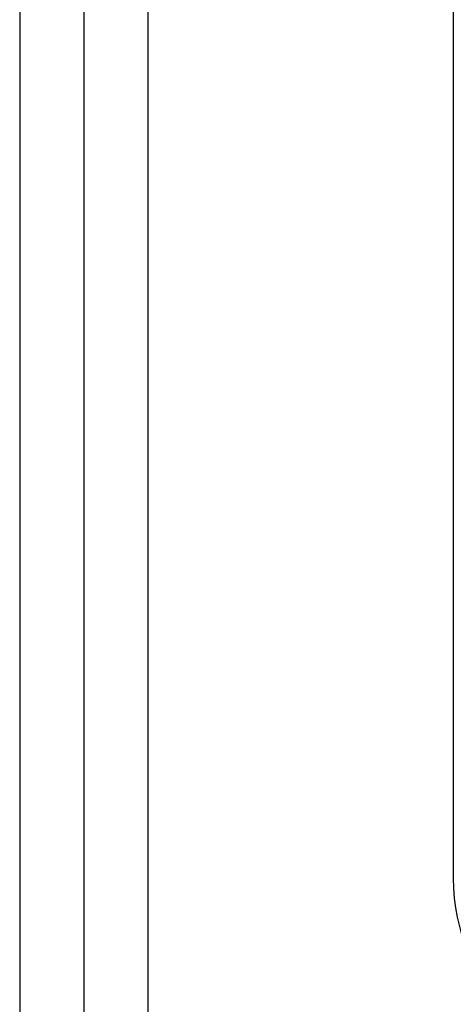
# Model space of a CAD drawing. Header units: inches. Extents: x 36 to 1719, y -84 to 1122.
# Tile 124 of 256: x 761.98 to 765.35, y 449.27 to 456.93. Entities that reach past the tile are written whole.
import ezdxf

# ---------------------------------------------------------------- set-up
doc = ezdxf.new("R2010")
doc.units = ezdxf.units.IN
doc.header["$LTSCALE"] = 48
doc.header["$MEASUREMENT"] = 0
doc.layers.add('Visible (ANSI)', color=7, linetype='Continuous', lineweight=30)

msp = doc.modelspace()

# ---------------------------------------------------------------- linework, layer by layer
at = {"layer": 'Visible (ANSI)'}
for p, q in [((761.97918, 462.21013), (761.97918, 442.69086)), ((762.47918, 461.71013), (762.47918, 443.19086)), ((762.97918, 443.69086), (762.97918, 461.21013)), ((765.35326, 457.70725), (765.35326, 450.24833))]:
    msp.add_line(p, q, dxfattribs=at)
msp.add_arc((766.85614, 450.24833), 1.50288, 180, 270, dxfattribs=at)

doc.saveas('drawing.dxf')
